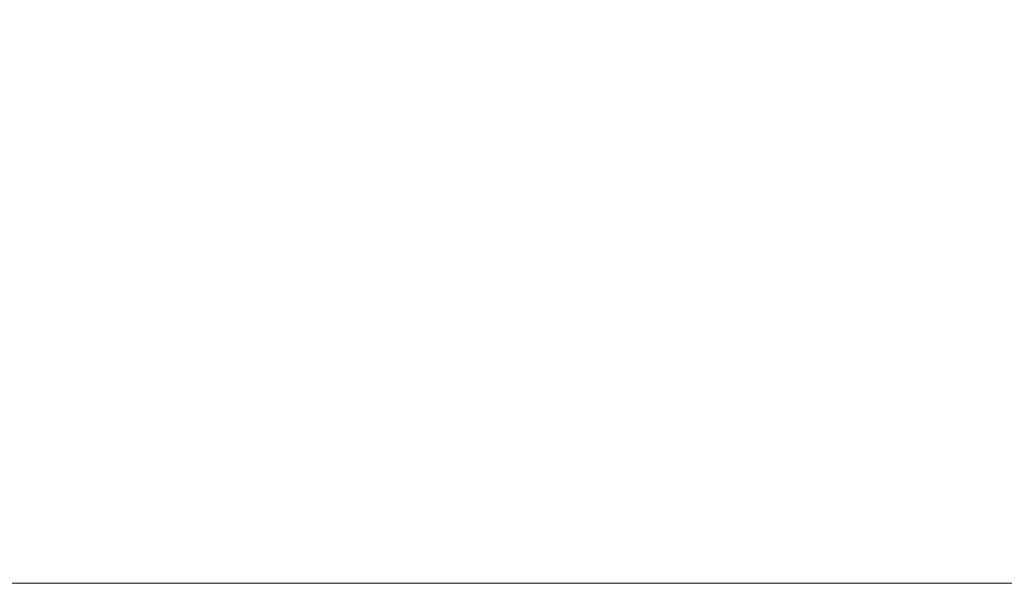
# Model space of a CAD drawing. Header units: millimetres. Extents: x -889928 to -835559, y 137213 to 158342.
# Tile 2 of 19: x -877676 to -868221, y 137213 to 142624. Entities that reach past the tile are written whole.
import ezdxf

# ---------------------------------------------------------------- set-up
doc = ezdxf.new("R2010")
doc.units = ezdxf.units.MM
doc.header["$XCLIPFRAME"] = 2
doc.linetypes.add('Tracejada', pattern=[6.35, 3.175, -3.175])
doc.layers.add('G-ANNO-REFR', color=1, linetype='Tracejada', lineweight=5)
picture_1 = doc.add_image_def('image2.png', size_in_pixel=(1500, 1617))

msp = doc.modelspace()

# ---------------------------------------------------------------- pictures from other files: only their frames are drawn
at = {"layer": 'G-ANNO-REFR'}
image = msp.add_image(picture_1, insert=(-861813.7014903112, 149585.3727544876), size_in_units=(3197.8416324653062, 3447.67301000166), rotation=52.319511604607, dxfattribs=at)
image.dxf.v_pixel = (1.687444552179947, -1.303287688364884)
image.set_boundary_path([(-11872.41301600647, 7492.425606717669), (-6089.477710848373, 11958.32319186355), (8717.099355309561, -7210.415365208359), (2934.164050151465, -11676.31295035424), (-11872.41301600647, 7492.425606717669)])
image.dxf.flags = 15
image = msp.add_image(picture_1, insert=(-875571.2987174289, 144603.6743901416), size_in_units=(3197.8416324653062, 3447.67301000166), rotation=52.319511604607, dxfattribs=at)
image.dxf.v_pixel = (1.687444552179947, -1.303287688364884)
image.set_boundary_path([(-6078.453718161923, 3813.918422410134), (-295.5184130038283, 8279.816007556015), (14511.0586531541, -10888.92254951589), (8728.12334799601, -15354.82013466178), (-6078.453718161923, 3813.918422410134)])
image.dxf.flags = 15

doc.saveas('drawing.dxf')
